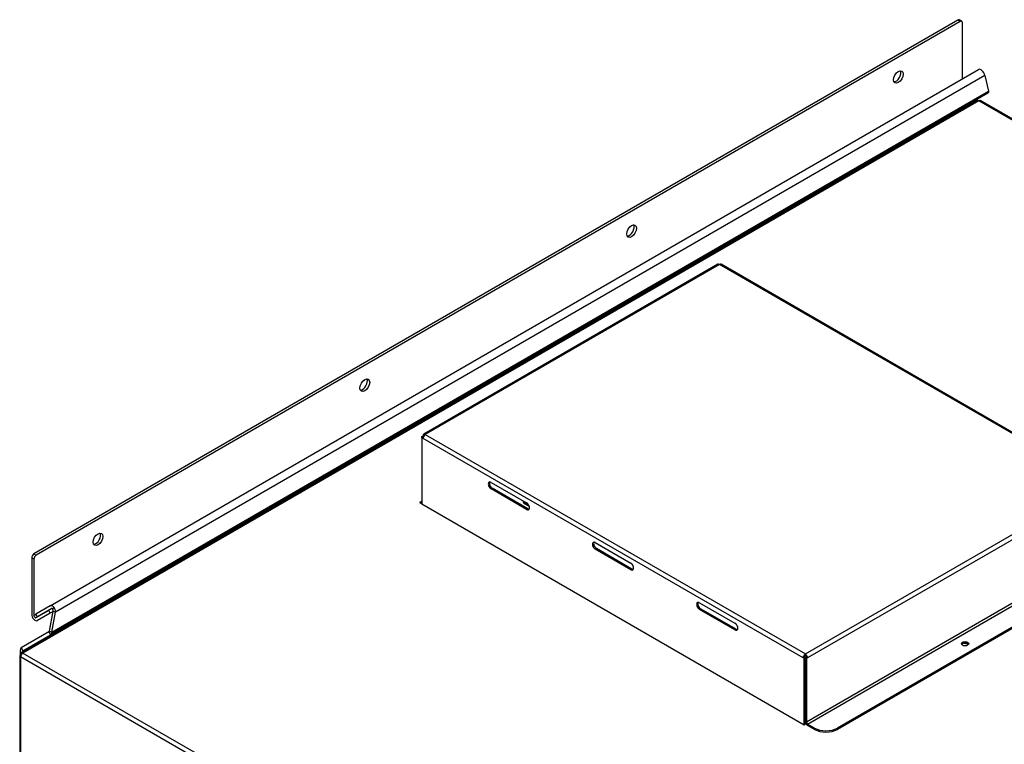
# Model space of a CAD drawing. Header units: millimetres. Extents: x 236 to 3393, y 257 to 3307.
# Tile 7 of 9: x 2422 to 3031, y 937 to 1384. Entities that reach past the tile are written whole.
import ezdxf

# ---------------------------------------------------------------- set-up
doc = ezdxf.new("R2010")
doc.units = ezdxf.units.MM
for name, color, linetype in [('Domyślne', 7, 'Continuous'), ('MOC_REKU_SCIANA_', 7, 'Continuous'), ('MOC_REKU_TYŁ_NOW', 7, 'Continuous'), ('OBUDOWA_H', 7, 'Continuous'), ('POKRYWKA_STEROWA', 7, 'Continuous'), ('XY-2500_2', 7, 'Continuous'), ('ŁĄCZKA_RASTER_5M', 7, 'Continuous')]:
    doc.layers.add(name, color=color, linetype=linetype)

# ---------------------------------------------------------------- blocks, each defined once
blk = doc.blocks.new('SE5')
at = {"layer": 'MOC_REKU_SCIANA_', "color": 7, "linetype": 'Continuous'}
for p, q in [((3001.81, 1383.69), (2431.18, 1054.23)), ((3003.23, 1382.87), (2432.59, 1053.42)), ((3003.23, 1382.87), (3001.81, 1383.69)), ((3004.23, 1382.97), (3002.81, 1383.79)), ((3004.64, 1347.48), (3004.64, 1382.06)), ((2431.18, 1054.23), (2432.59, 1053.42)), ((2429.77, 1051.78), (2429.77, 1016.87)), ((2431.18, 1050.97), (2429.77, 1051.78)), ((2431.18, 1050.97), (2431.18, 1016.06)), ((2432.41, 1016.77), (2431.18, 1016.06)), ((2440.27, 1019.33), (2432.39, 1014.78)), ((2441.27, 1017.6), (2433.39, 1013.05)), ((2441.27, 1017.6), (2440.27, 1019.33)), ((2442.96, 1018.57), (2441.27, 1017.6))]:
    blk.add_line(p, q, dxfattribs=at)
for centre, major_axis, start_param, end_param in [((3001.81, 1382.06), (-1, -1.73), 3.141593, 3.926991), ((3003.23, 1381.24), (-1, -1.73), 2.356194, 3.926991), ((2963.63, 1349.4), (2.13, 3.68), 3.480817, 5.943961), ((2798.88, 1254.27), (2.12, 3.68), 3.480817, 5.943961), ((2634.12, 1159.15), (2.12, 3.68), 3.480817, 5.943961), ((2469.36, 1064.03), (2.12, 3.68), 3.480817, 5.943961), ((2431.18, 1052.6), (-1, -1.73), 3.926991, 5.497787), ((2432.59, 1051.78), (1, 1.73), 0.785398, 2.356194), ((2431.89, 1015.65), (-1.5, 2.6), 0.785398, 3.141593), ((2431.89, 1015.65), (-0.5, 0.866), 0.785398, 3.141593)]:
    blk.add_ellipse(centre, major_axis=major_axis, ratio=0.57735, start_param=start_param, end_param=end_param, dxfattribs=at)
for centre, major_axis in [((2965.05, 1348.58), (2.13, 3.68)), ((2800.29, 1253.46), (2.12, 3.68)), ((2635.53, 1158.34), (2.13, 3.68)), ((2470.78, 1063.21), (2.13, 3.68))]:
    blk.add_ellipse(centre, major_axis=major_axis, ratio=0.57735, dxfattribs=at)
at = {"layer": 'MOC_REKU_TYŁ_NOW', "color": 7, "linetype": 'Continuous'}
for p, q in [((2441.14, 1022.15), (3014.61, 1353.24)), ((3018.56, 1349.6), (2444.44, 1018.14)), ((3018.56, 1349.6), (3020.82, 1339.87)), ((3020.41, 1338.62), (2441.34, 1004.3)), ((2442.18, 1005.8), (3020.82, 1339.87)), ((2424.11, 994.01), (3011.71, 1333.26)), ((3011.71, 1332.82), (3011.71, 1333.26)), ((2441.14, 1022.15), (2432.27, 1017.02)), ((2433.27, 1015.29), (2432.27, 1017.02)), ((2442.14, 1020.41), (2433.27, 1015.29)), ((2440.76, 1006.61), (2443.02, 1018.95)), ((2442.18, 1005.8), (2444.44, 1018.14)), ((2442.91, 1020.15), (2443.46, 1021.34)), ((2443.02, 1018.95), (2444.44, 1018.14)), ((2440.34, 1006.03), (2423.32, 996.2)), ((2424.32, 994.47), (2441.34, 1004.3)), ((2440.34, 1006.03), (2441.34, 1004.3)), ((2440.76, 1006.61), (2442.18, 1005.8)), ((2422.69, 994.83), (2422.69, 991.4)), ((2423.32, 996.2), (2424.32, 994.47)), ((2424.11, 994.01), (2424.11, 993.57))]:
    blk.add_line(p, q, dxfattribs=at)
for centre, radius, start, end in [((3013.84, 1348.76), 4.79, 10.10462, 49.96991), ((2441.23, 1019.39), 1.84, 346.22845, 24.24195), ((2439.63, 1018.42), 4.82, 356.66832, 37.38974), ((2439.83, 1006.84), 0.958, 301.78885, 346.07401), ((2440.3, 1005.86), 1.88, 303.58542, 357.93019)]:
    blk.add_arc(centre, radius, start, end, dxfattribs=at)
for centre, major_axis, start_param, end_param in [((3016.11, 1350.64), (-1.5, 2.6), 5.105088, 6.283185), ((3012.42, 1332.86), (0.5, -0.866), 3.141593, 3.926991), ((2442.64, 1019.55), (1.5, -2.6), 1.963495, 3.141593), ((2442.64, 1019.55), (0.5, -0.866), 1.963495, 3.141593), ((2424.82, 993.6), (-1.5, 2.6), 0, 0.785398), ((2424.82, 993.6), (-0.5, 0.866), 0, 0.785398)]:
    blk.add_ellipse(centre, major_axis=major_axis, ratio=0.57735, start_param=start_param, end_param=end_param, dxfattribs=at)
blk.add_open_spline([(3020.82, 1339.87), (3020.83, 1339.72), (3020.84, 1339.58), (3020.82, 1339.32), (3020.8, 1339.2), (3020.73, 1338.98), (3020.68, 1338.89), (3020.56, 1338.74), (3020.49, 1338.67), (3020.41, 1338.62)], degree=3, knots=[0, 0, 0, 0, 0.25, 0.25, 0.5, 0.5, 0.75, 0.75, 1, 1, 1, 1], dxfattribs=at)
at = {"layer": 'OBUDOWA_H', "color": 7, "linetype": 'Continuous'}
for p, q in [((3013.79, 1334.02), (2423.35, 993.13)), ((3014.79, 1333.92), (2424.36, 993.03)), ((3374.71, 1126.12), (3014.79, 1333.92)), ((3375.71, 1126.22), (3015.79, 1334.02)), ((2670.78, 1086.73), (2669.37, 1085.91)), ((2669.37, 1085.91), (2670.78, 1085.09)), ((2670.78, 1085.91), (2670.08, 1085.5)), ((3004.37, 998.59), (3005.15, 999.05)), ((3005.51, 999.15), (3008.04, 998.75)), ((2423.09, 991.4), (2422.36, 991.4)), ((2422.36, 991.4), (2422.36, 477.01)), ((2423.72, 992.5), (2423.36, 993.13)), ((2424.36, 993.03), (2784.27, 785.24)), ((2422.94, 990.58), (2422.94, 476.19)), ((2782.86, 782.79), (2422.94, 990.58))]:
    blk.add_line(p, q, dxfattribs=at)
for centre, major_axis, start_param, end_param in [((3014.79, 1332.29), (1, -1.73), 2.356194, 3.141593), ((3014.79, 1332.29), (-1, -1.73), 3.141593, 3.926991), ((2424.36, 991.4), (-2, 0), 0, 0.785398), ((2424.36, 991.4), (-1, -1.73), 3.926991, 5.497787), ((2424.36, 991.4), (-1, 1.73), 5.497787, 6.283185), ((2910.14, 991.4), (-2.3, 0), 6.226964, 6.283185), ((2910.14, 991.4), (-2.3, 0), 0, 0.683158), ((2910.14, 990.58), (-2.3, 0), -0.474067, -0.312499)]:
    blk.add_ellipse(centre, major_axis=major_axis, ratio=0.57735, start_param=start_param, end_param=end_param, dxfattribs=at)
for points, knots in [([(2422.62, 991.41), (2422.58, 991.41), (2422.54, 991.42), (2422.41, 991.42), (2422.36, 991.41), (2422.36, 991.4)], [0.3435061, 0.3435061, 0.3435061, 0.3435061, 0.5, 0.5, 1, 1, 1, 1]), ([(2423.36, 993.13), (2423.35, 993.13), (2423.37, 993.08), (2423.43, 992.97), (2423.45, 992.94), (2423.48, 992.9)], [0, 0, 0, 0, 0.5, 0.5, 0.6564939, 0.6564939, 0.6564939, 0.6564939])]:
    blk.add_open_spline(points, degree=3, knots=knots, dxfattribs=at)
at = {"layer": 'POKRYWKA_STEROWA', "color": 7, "linetype": 'Continuous'}
for p, q in [((2853.63, 1232.98), (2671.9, 1128.06)), ((2854.63, 1232.88), (2672.9, 1127.96)), ((3089.39, 1097.34), (2854.63, 1232.88)), ((3090.39, 1097.44), (2855.63, 1232.98)), ((2670.78, 1126.74), (2671.49, 1127.14)), ((2670.78, 1126.74), (2671.49, 1126.33)), ((2670.78, 1125.92), (2670.78, 1126.74)), ((2670.78, 1125.92), (2671.49, 1126.33)), ((2671.49, 1125.51), (2670.78, 1125.92)), ((2670.78, 1125.92), (2670.78, 1085.09)), ((2671.49, 1127.14), (2671.9, 1126.9)), ((2671.49, 1126.33), (2671.68, 1126.44)), ((2671.61, 1126.25), (2671.49, 1126.33)), ((2671.49, 1126.33), (2671.49, 1126.33)), ((2906.25, 989.97), (2671.49, 1125.51)), ((2672.9, 1127.96), (2907.66, 992.42)), ((2713.56, 1098.36), (2735.48, 1085.71)), ((2907.66, 992.42), (3089.39, 1097.34)), ((3090.8, 1094.89), (2909.08, 989.97)), ((2714.27, 1094.69), (2713.56, 1094.28)), ((2735.48, 1081.62), (2713.56, 1094.28)), ((2736.19, 1082.03), (2714.27, 1094.69)), ((2670.78, 1085.91), (2670.08, 1085.5)), ((2670.78, 1085.09), (2906.95, 948.74)), ((2736.19, 1082.03), (2735.48, 1081.62)), ((2777.91, 1061.21), (2799.83, 1048.56)), ((2778.62, 1057.54), (2777.91, 1057.13)), ((2799.83, 1044.47), (2777.91, 1057.13)), ((2800.54, 1044.88), (2778.62, 1057.54)), ((3091.51, 1056.11), (2908.37, 950.37)), ((2909.08, 949.15), (3092.22, 1054.88)), ((2800.54, 1044.88), (2799.83, 1044.47)), ((3096.46, 1044.27), (2927.46, 946.7)), ((3096.46, 1043.45), (2927.46, 945.88)), ((2842.25, 1024.06), (2864.18, 1011.4)), ((2842.96, 1020.39), (2842.25, 1019.98)), ((2864.18, 1007.32), (2842.25, 1019.98)), ((2864.88, 1007.73), (2842.96, 1020.39)), ((2864.88, 1007.73), (2864.18, 1007.32)), ((2907.66, 991.6), (2907.66, 992.42)), ((2906.96, 990.38), (2906.25, 989.97)), ((2906.95, 989.56), (2906.25, 989.97)), ((2906.95, 989.56), (2907.66, 989.97)), ((2906.95, 948.74), (2906.95, 989.56)), ((2907.66, 989.97), (2906.96, 990.38)), ((2908.37, 990.38), (2907.66, 989.97)), ((2908.37, 989.56), (2907.66, 989.97)), ((2907.66, 989.97), (2907.66, 950.78)), ((2907.66, 949.15), (2907.66, 989.97)), ((2909.08, 989.97), (2908.37, 990.38)), ((2909.08, 989.97), (2908.37, 989.56)), ((2908.37, 989.56), (2908.37, 950.37)), ((2906.95, 948.74), (2907.66, 949.15)), ((2913.32, 946.7), (2909.08, 949.15)), ((2913.32, 945.88), (2909.08, 948.33)), ((2913.32, 945.88), (2913.32, 946.7)), ((2927.46, 946.7), (2927.46, 945.88))]:
    blk.add_line(p, q, dxfattribs=at)
for centre, major_axis, start_param, end_param in [((2854.63, 1231.25), (1, -1.73), 2.356194, 3.141593), ((2854.63, 1231.25), (-1, -1.73), 3.141593, 3.926991), ((2672.9, 1126.33), (1, -1.73), 2.356194, 3.926991), ((2672.9, 1126.33), (-1, -1.73), 3.926991, 5.497787), ((2713.56, 1096.32), (1.25, -2.17), 2.356194, 5.497787), ((2714.27, 1096.73), (1.25, -2.17), 3.428349, 5.497787), ((2670.08, 1086.32), (-0.5, 0.866), 2.356194, 3.926991), ((2735.48, 1083.66), (-1.25, 2.17), 2.356194, 5.497787), ((2736.19, 1084.07), (-1.25, 2.17), 2.356194, 2.854836), ((2777.91, 1059.17), (1.25, -2.17), 2.356194, 5.497787), ((2778.62, 1059.58), (1.25, -2.17), 3.428349, 5.497787), ((2799.83, 1046.51), (-1.25, 2.17), 2.356194, 5.497787), ((2800.54, 1046.92), (-1.25, 2.17), 2.356194, 2.854836), ((2842.25, 1022.02), (1.25, -2.17), 2.356194, 5.497787), ((2842.96, 1022.43), (1.25, -2.17), 3.428349, 5.497787), ((2864.18, 1009.36), (-1.25, 2.17), 2.356194, 5.497787), ((2864.88, 1009.77), (-1.25, 2.17), 2.356194, 2.854836), ((3006.3, 997.93), (2.25, 0), 0.319687, 2.821905), ((2907.66, 990.79), (-1, -1.73), 3.926991, 5.497787), ((2907.66, 990.79), (-0.5, -0.866), 3.926991, 5.497787), ((2907.66, 990.79), (-1, 1.73), 3.926991, 5.497787), ((2907.66, 990.79), (-0.5, 0.866), 3.926991, 5.497787), ((2909.08, 949.96), (-1, 1.73), 0.785398, 2.356194), ((2909.08, 949.96), (-0.5, 0.866), 0.785398, 2.356194), ((2920.39, 950.78), (-10, 0), 0.785398, 2.356194), ((2920.39, 949.96), (10, 0), 3.926991, 5.497787)]:
    blk.add_ellipse(centre, major_axis=major_axis, ratio=0.57735, start_param=start_param, end_param=end_param, dxfattribs=at)
blk.add_ellipse((3006.3, 998.75), major_axis=(-2.25, 0), ratio=0.57735, dxfattribs=at)
at = {"layer": 'XY-2500_2', "color": 7, "linetype": 'Continuous'}
for p, q in [((2733.81, 1085.85), (2733.6, 1085.73)), ((2733.6, 1085.73), (2737.03, 1083.75)), ((2733.6, 1085.65), (2733.6, 1085.73)), ((2733.6, 1085.65), (2737.07, 1083.65))]:
    blk.add_line(p, q, dxfattribs=at)
at = {"layer": 'ŁĄCZKA_RASTER_5M', "color": 7, "linetype": 'Continuous'}
for p, q in [((2733.6, 1085.97), (2733.6, 1086.79)), ((2736.9, 1084.07), (2733.6, 1085.97))]:
    blk.add_line(p, q, dxfattribs=at)

msp = doc.modelspace()

# ---------------------------------------------------------------- block references
at = {"layer": 'Domyślne'}
msp.add_blockref('SE5', (0, 0), dxfattribs=at)

doc.saveas('drawing.dxf')
